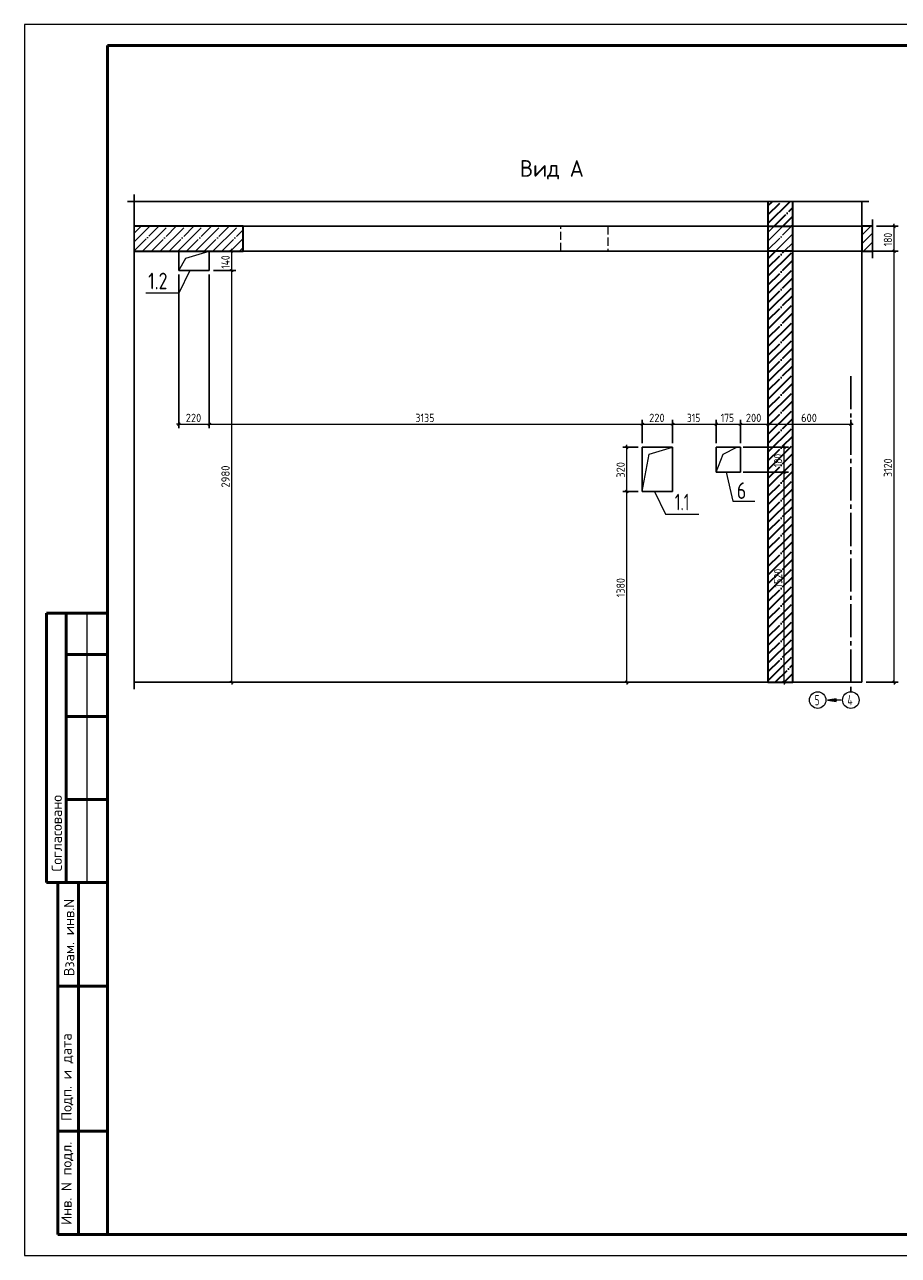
# Model space of a CAD drawing. Header units: millimetres. Extents: x -49773 to 2322955, y -3321 to 58485.
# Tile 195 of 256: x 832490 to 853577, y -1580 to 28120. Entities that reach past the tile are written whole.
import ezdxf

# ---------------------------------------------------------------- set-up
doc = ezdxf.new("R2010")
doc.units = ezdxf.units.MM
for name, pattern in [('______11', [500, 400, -50, 0, -50]), ('______2', [270, 200, -70]), ('______5', [1100, 800, -100, 100, -100])]:
    doc.linetypes.add(name, pattern=pattern)
for name, color, linetype, lineweight in [('Standard', 7, 'Continuous', 25), ('Перекрытие_ общее', 7, 'Continuous', 35), ('Размерная линия_ общее', 7, 'Continuous', 13), ('Стена_ общее', 7, 'Continuous', 35)]:
    doc.layers.add(name, color=color, linetype=linetype, lineweight=lineweight)
doc.layers.add('Осевая линия_ общее', color=7, linetype='______5', lineweight=13, true_color=0xa0a0a0)
doc.styles.add('ISOCPEUR', font='txt')

msp = doc.modelspace()

# ---------------------------------------------------------------- hatches: boundary and pattern name
at = {"layer": 'Осевая линия_ общее', "linetype": 'Continuous', "lineweight": 13, "transparency": 33554687}
msp.add_hatch(color=7, dxfattribs=at).paths.add_polyline_path([(852072.8, 11849.5), (851862.8, 11819.5), (852072.8, 11789.5)])

# ---------------------------------------------------------------- linework, layer by layer
at = {"layer": 'Standard', "color": 7, "linetype": 'Continuous', "lineweight": 25, "transparency": 33554687}
for p, q in [((834970.7, 23852.9), (850596.1, 23852.9)), ((835137.4, 23086.2), (835137.4, 24019.5)), ((851196.1, 23852.9), (850262.8, 23852.9)), ((850862.8, 23852.9), (852862.8, 23852.9)), ((835137.4, 22486.2), (835137.4, 23419.5)), ((852952.4, 22486.2), (852952.4, 23419.5)), ((835137.4, 12086.2), (835137.4, 22819.5))]:
    msp.add_line(p, q, dxfattribs=at)
at = {"layer": 'Standard', "color": 253, "linetype": '______11', "lineweight": 35, "true_color": 0xababab, "transparency": 33554687}
for p, q in [((850429.4, 23530.8), (850751.5, 23852.9)), ((850575.8, 23252.9), (851029.4, 23706.5)), ((851000, 23252.9), (851029.4, 23282.3)), ((850429.4, 22258), (850824.3, 22652.9)), ((850429.4, 21833.7), (851029.4, 22433.7)), ((850429.4, 21409.5), (851029.4, 22009.5)), ((850429.4, 20985.2), (851029.4, 21585.2)), ((850429.4, 20560.9), (851029.4, 21161)), ((850429.4, 20136.7), (851029.4, 20736.7)), ((850429.4, 19712.4), (851029.4, 20312.4)), ((850429.4, 19288.2), (851029.4, 19888.2)), ((850429.4, 18863.9), (851029.4, 19463.9)), ((850429.4, 18439.6), (851029.4, 19039.6)), ((850429.4, 18015.4), (851029.4, 18615.4)), ((850429.4, 17591.1), (851029.4, 18191.1)), ((850429.4, 17166.8), (851029.4, 17766.8)), ((850429.4, 16742.6), (851029.4, 17342.6)), ((850429.4, 16318.3), (851029.4, 16918.3)), ((850429.4, 15894), (851029.4, 16494)), ((850429.4, 15469.8), (851029.4, 16069.8)), ((850429.4, 15045.5), (851029.4, 15645.5)), ((850429.4, 14621.3), (851029.4, 15221.2)), ((850429.4, 14197), (851029.4, 14797)), ((850429.4, 13772.7), (851029.4, 14372.7)), ((850429.4, 13348.5), (851029.4, 13948.5)), ((850429.4, 12924.2), (851029.4, 13524.2)), ((850429.4, 12499.9), (851029.4, 13099.9)), ((850606.6, 12252.9), (851029.4, 12675.7))]:
    msp.add_line(p, q, dxfattribs=at)
at = {"layer": 'Standard', "color": 253, "linetype": '______5', "lineweight": 35, "true_color": 0xababab, "transparency": 33554687}
for p, q in [((850429.4, 23318.7), (850963.6, 23852.9)), ((850429.4, 23742.9), (850539.4, 23852.9)), ((850787.9, 23252.9), (851029.4, 23494.4)), ((850429.4, 22470.1), (850612.2, 22652.9)), ((850429.4, 22045.9), (851029.4, 22645.9)), ((850429.4, 21621.6), (851029.4, 22221.6)), ((850429.4, 21197.3), (851029.4, 21797.3)), ((850429.4, 20773.1), (851029.4, 21373.1)), ((850429.4, 20348.8), (851029.4, 20948.8)), ((850429.4, 19924.6), (851029.4, 20524.6)), ((850429.4, 19500.3), (851029.4, 20100.3)), ((850429.4, 19076), (851029.4, 19676)), ((850429.4, 18651.8), (851029.4, 19251.8)), ((850429.4, 18227.5), (851029.4, 18827.5)), ((850429.4, 17803.2), (851029.4, 18403.2)), ((850429.4, 17379), (851029.4, 17979)), ((850429.4, 16954.7), (851029.4, 17554.7)), ((850429.4, 16530.5), (851029.4, 17130.4)), ((850429.4, 16106.2), (851029.4, 16706.2)), ((850429.4, 15681.9), (851029.4, 16281.9)), ((850429.4, 15257.7), (851029.4, 15857.7)), ((850429.4, 14833.4), (851029.4, 15433.4)), ((850429.4, 14409.1), (851029.4, 15009.1)), ((850429.4, 13984.9), (851029.4, 14584.9)), ((850429.4, 13560.6), (851029.4, 14160.6)), ((850429.4, 13136.3), (851029.4, 13736.3)), ((850429.4, 12712.1), (851029.4, 13312.1)), ((850429.4, 12287.8), (851029.4, 12887.8)), ((850818.8, 12252.9), (851029.4, 12463.5))]:
    msp.add_line(p, q, dxfattribs=at)
at = {"layer": 'Standard', "color": 7, "linetype": 'Continuous', "lineweight": 35, "transparency": 33554687}
for p, q in [((850429.4, 23852.9), (850429.4, 23252.9)), ((851029.4, 23252.9), (851029.4, 23852.9)), ((837762.8, 23252.9), (835137.4, 23252.9)), ((837762.8, 22652.9), (837762.8, 23252.9)), ((850429.4, 23252.9), (850429.4, 22652.9)), ((851029.4, 22652.9), (851029.4, 23252.9)), ((852696.1, 23252.9), (852696.1, 22652.9)), ((852952.4, 23252.9), (852696.1, 23252.9)), ((835137.4, 22652.9), (837762.8, 22652.9)), ((850429.4, 22652.9), (850429.4, 12252.9)), ((851029.4, 12252.9), (851029.4, 22652.9)), ((852696.1, 22652.9), (852952.4, 22652.9)), ((850429.4, 12252.9), (851029.4, 12252.9))]:
    msp.add_line(p, q, dxfattribs=at)
at = {"layer": 'Standard', "color": 253, "linetype": '______11', "lineweight": 13, "true_color": 0xababab, "transparency": 33554687}
for p, q in [((835137.4, 23088), (835302.3, 23252.9)), ((835137.4, 22663.7), (835726.5, 23252.9)), ((835550.8, 22652.9), (836150.8, 23252.9)), ((835975.1, 22652.9), (836575.1, 23252.9)), ((836399.3, 22652.9), (836999.3, 23252.9)), ((836823.6, 22652.9), (837423.6, 23252.9)), ((837247.8, 22652.9), (837762.8, 23167.8)), ((850429.4, 23106.5), (850575.8, 23252.9)), ((850429.4, 22682.3), (851000, 23252.9)), ((852696.1, 23251.9), (852697.1, 23252.9)), ((852696.1, 22827.6), (852952.4, 23083.9)), ((837672.1, 22652.9), (837762.8, 22743.5)), ((850824.3, 22652.9), (851029.4, 22858)), ((852945.6, 22652.9), (852952.4, 22659.6))]:
    msp.add_line(p, q, dxfattribs=at)
at = {"layer": 'Standard', "color": 253, "linetype": '______5', "lineweight": 13, "true_color": 0xababab, "transparency": 33554687}
for p, q in [((835137.4, 22875.9), (835514.4, 23252.9)), ((835338.7, 22652.9), (835938.7, 23252.9)), ((835762.9, 22652.9), (836362.9, 23252.9)), ((836187.2, 22652.9), (836787.2, 23252.9)), ((836611.4, 22652.9), (837211.4, 23252.9)), ((837035.7, 22652.9), (837635.7, 23252.9)), ((850429.4, 22894.4), (850787.9, 23252.9)), ((852696.1, 23039.7), (852909.2, 23252.9)), ((837460, 22652.9), (837762.8, 22955.7)), ((850612.2, 22652.9), (851029.4, 23070.1)), ((852733.5, 22652.9), (852952.4, 22871.7))]:
    msp.add_line(p, q, dxfattribs=at)
at = {"layer": 'Standard', "color": 7, "linetype": 'Continuous', "lineweight": 50, "transparency": 33554687}
for p, q in [((834489.9, 13919.9), (833016.7, 13919.9)), ((833016.7, 13919.9), (833016.7, 7419.9)), ((833016.7, 13919.9), (833016.7, 7419.9)), ((833489.9, 13919.9), (833489.9, 7419.9)), ((834489.9, 12919.9), (833489.9, 12919.9)), ((834489.9, 11419.9), (833489.9, 11419.9)), ((834489.9, 9419.9), (833489.9, 9419.9)), ((832489.9, 7419.9), (832496.1, 7419.9)), ((833016.7, 7419.9), (834489.9, 7419.9)), ((833289.9, -1080.1), (833289.9, 7419.9)), ((833289.9, -1080.1), (833289.9, 7419.9)), ((833789.9, -1080.1), (833789.9, 7419.9)), ((833289.9, 4919.9), (834489.9, 4919.9)), ((833289.9, 1419.9), (834489.9, 1419.9)), ((834489.9, -1080.1), (833289.9, -1080.1))]:
    msp.add_line(p, q, dxfattribs=at)
at = {"layer": 'Standard', "color": 7, "linetype": 'Continuous', "lineweight": 13, "transparency": 33554687}
msp.add_line((833989.9, 13919.9), (833989.9, 7419.9), dxfattribs=at)
msp.add_lwpolyline([(832489.9, -1580.1), (874489.9, -1580.1), (874489.9, 28119.9), (832489.9, 28119.9), (832489.9, -1580.1)], close=True, dxfattribs=at)
at = {"layer": 'Standard', "color": 7, "linetype": 'Continuous', "lineweight": 50, "transparency": 33554687}
msp.add_lwpolyline([(834489.9, 27619.9), (873989.9, 27619.9), (873989.9, -1080.1), (834489.9, -1080.1), (834489.9, 27619.9)], close=True, dxfattribs=at)
at = {"layer": 'Осевая линия_ общее', "color": 253, "linetype": '______5', "lineweight": -3, "true_color": 0xa0a0a0, "transparency": 33554687}
msp.add_line((852429.4, 19637.9), (852429.4, 12019.5), dxfattribs=at)
at = {"layer": 'Осевая линия_ общее', "color": 7, "linetype": 'Continuous', "lineweight": 13, "transparency": 33554687}
for p, q in [((852072.8, 11849.5), (851862.8, 11819.5)), ((852196.1, 11819.5), (851862.8, 11819.5)), ((851862.8, 11819.5), (851862.8, 11819.5)), ((851862.8, 11819.5), (851862.8, 11819.5)), ((851862.8, 11819.5), (851862.8, 11819.5)), ((851862.8, 11819.5), (852072.8, 11789.5)), ((852072.8, 11789.5), (852072.8, 11849.5)), ((852072.8, 11819.5), (852087.8, 11819.5))]:
    msp.add_line(p, q, dxfattribs=at)
for points in [[(836212.7, 22186.2), (836377.7, 22487.9), (836946.1, 22652.9)], [(836479.1, 22186.2), (836215.1, 21641.8), (835415.1, 21641.8)], [(847396.1, 16852.9), (847561.1, 17754.5), (848129.4, 17919.5)], [(849179.4, 17319.5), (849344.4, 17754.5), (849679.4, 17919.5)], [(849419.3, 17319.5), (849580.5, 16616.2), (850113.9, 16616.2)], [(847693.6, 16852.9), (847957.6, 16308.5), (848757.6, 16308.5)]]:
    msp.add_lwpolyline(points, dxfattribs=at)
for centre in [(851629.4, 11819.5), (852429.4, 11819.5)]:
    msp.add_circle(centre, 200, dxfattribs=at)
at = {"layer": 'Перекрытие_ общее', "color": 7, "linetype": 'Continuous', "lineweight": 25, "transparency": 33554687}
for p, q in [((850429.4, 23252.9), (837762.8, 23252.9)), ((852696.1, 23252.9), (851029.4, 23252.9)), ((837762.8, 22652.9), (850429.4, 22652.9)), ((851029.4, 22652.9), (852696.1, 22652.9))]:
    msp.add_line(p, q, dxfattribs=at)
at = {"layer": 'Перекрытие_ общее', "color": 253, "linetype": '______2', "lineweight": 18, "true_color": 0xababab, "transparency": 33554687}
for p, q in [((845429.4, 22652.9), (845429.4, 23252.9)), ((846562.8, 23252.9), (846562.8, 22652.9))]:
    msp.add_line(p, q, dxfattribs=at)
at = {"layer": 'Перекрытие_ общее', "color": 7, "linetype": 'Continuous', "lineweight": 13, "transparency": 33554687}
for p, q in [((851029.4, 23252.9), (850429.4, 23252.9)), ((850429.4, 22652.9), (851029.4, 22652.9))]:
    msp.add_line(p, q, dxfattribs=at)
at = {"layer": 'Размерная линия_ общее', "color": 253, "linetype": 'Continuous', "lineweight": -3, "true_color": 0xa0a0a0, "transparency": 33554687}
for p, q in [((853474.8, 23252.9), (853052.4, 23252.9)), ((853474.8, 23252.9), (853374.8, 23252.9)), ((853474.8, 23252.9), (853574.8, 23252.9)), ((837488, 22652.9), (837046.1, 22652.9)), ((837488, 22652.9), (837388, 22652.9)), ((837488, 22652.9), (837588, 22652.9)), ((853474.8, 22652.9), (853374.8, 22652.9)), ((853474.8, 22652.9), (853574.8, 22652.9)), ((836212.7, 18479.9), (836212.7, 22086.2)), ((837488, 22186.2), (837388, 22186.2)), ((837488, 22186.2), (837588, 22186.2)), ((836212.7, 18479.9), (836212.7, 18579.9)), ((836212.7, 18479.9), (836212.7, 18379.9)), ((836946.1, 18479.9), (836946.1, 18579.9)), ((836946.1, 18479.9), (836946.1, 18379.9)), ((847396.1, 18479.9), (847396.1, 18579.9)), ((847396.1, 18479.9), (847396.1, 18379.9)), ((847396.1, 18479.9), (847396.1, 18019.5)), ((848129.4, 18479.9), (848129.4, 18579.9)), ((848129.4, 18479.9), (848129.4, 18379.9)), ((848129.4, 18479.9), (848129.4, 18019.5)), ((849179.4, 18479.9), (849179.4, 18579.9)), ((849179.4, 18479.9), (849179.4, 18379.9)), ((849179.4, 18479.9), (849179.4, 18019.5)), ((849762.8, 18479.9), (849762.8, 18579.9)), ((849762.8, 18479.9), (849762.8, 18379.9)), ((849762.8, 18479.9), (849762.8, 18019.5)), ((850429.4, 18479.9), (850429.4, 18579.9)), ((850429.4, 18479.9), (850429.4, 18379.9)), ((850429.4, 18479.9), (850429.4, 18479.9)), ((852429.4, 18479.9), (852429.4, 18579.9)), ((852429.4, 18479.9), (852429.4, 18379.9)), ((852429.4, 18479.9), (852429.4, 18479.9)), ((847024.3, 17919.5), (846924.3, 17919.5)), ((847024.3, 17919.5), (847124.3, 17919.5)), ((847024.3, 17919.5), (847296.1, 17919.5)), ((850823.4, 17919.5), (849829.4, 17919.5)), ((850823.4, 17919.5), (850723.4, 17919.5)), ((850823.4, 17919.5), (850923.4, 17919.5)), ((850823.4, 17319.5), (850723.4, 17319.5)), ((850823.4, 17319.5), (850923.4, 17319.5)), ((847024.3, 16852.9), (846924.3, 16852.9)), ((847024.3, 16852.9), (847124.3, 16852.9)), ((847024.3, 16852.9), (847296.1, 16852.9)), ((837488, 12252.9), (837388, 12252.9)), ((837488, 12252.9), (837588, 12252.9)), ((837488, 12252.9), (837488, 12252.9)), ((847024.3, 12252.9), (846924.3, 12252.9)), ((847024.3, 12252.9), (847124.3, 12252.9)), ((847024.3, 12252.9), (847024.3, 12252.9)), ((850823.4, 12252.9), (850723.4, 12252.9)), ((850823.4, 12252.9), (850756.4, 12252.9)), ((850823.4, 12252.9), (850923.4, 12252.9)), ((853474.8, 12252.9), (852796.1, 12252.9)), ((853474.8, 12252.9), (853374.8, 12252.9)), ((853474.8, 12252.9), (853574.8, 12252.9))]:
    msp.add_line(p, q, dxfattribs=at)
at = {"layer": 'Размерная линия_ общее', "color": 7, "linetype": 'Continuous', "lineweight": 25, "transparency": 33554687}
for p, q in [((853504.8, 23222.9), (853444.8, 23282.9)), ((837518, 22622.9), (837458, 22682.9)), ((853504.8, 22622.9), (853444.8, 22682.9)), ((837518, 22156.2), (837458, 22216.2)), ((836182.8, 18449.9), (836242.8, 18509.9)), ((836916.1, 18449.9), (836976.1, 18509.9)), ((847366.1, 18449.9), (847426.1, 18509.9)), ((848099.4, 18449.9), (848159.4, 18509.9)), ((849149.4, 18449.9), (849209.4, 18509.9)), ((849732.8, 18449.9), (849792.8, 18509.9)), ((850399.4, 18449.9), (850459.4, 18509.9)), ((852399.4, 18449.9), (852459.4, 18509.9)), ((847054.3, 17889.5), (846994.3, 17949.5)), ((850853.4, 17889.5), (850793.4, 17949.5)), ((850853.4, 17289.5), (850793.4, 17349.5)), ((847054.3, 16822.9), (846994.3, 16882.9)), ((837518, 12222.9), (837458, 12282.9)), ((847054.3, 12222.9), (846994.3, 12282.9)), ((850853.4, 12222.9), (850793.4, 12282.9)), ((853504.8, 12222.9), (853444.8, 12282.9))]:
    msp.add_line(p, q, dxfattribs=at)
at = {"layer": 'Размерная линия_ общее', "color": 7, "linetype": 'Continuous', "lineweight": 13, "transparency": 33554687}
for p, q in [((853474.8, 23252.9), (853474.8, 23312.9)), ((853474.8, 22652.9), (853474.8, 23252.9)), ((837488, 22652.9), (837488, 22712.9)), ((837488, 22186.2), (837488, 22652.9)), ((836212.7, 18479.9), (836152.8, 18479.9)), ((836212.7, 18479.9), (836946.1, 18479.9)), ((836946.1, 18479.9), (847396.1, 18479.9)), ((847396.1, 18479.9), (848129.4, 18479.9)), ((848129.4, 18479.9), (849179.4, 18479.9)), ((849179.4, 18479.9), (849762.8, 18479.9)), ((849762.8, 18479.9), (850429.4, 18479.9)), ((850429.4, 18479.9), (852429.4, 18479.9)), ((852429.4, 18479.9), (852489.4, 18479.9)), ((847024.3, 17919.5), (847024.3, 17979.5)), ((847024.3, 16852.9), (847024.3, 17919.5)), ((850823.4, 17919.5), (850823.4, 17979.5)), ((850823.4, 17319.5), (850823.4, 17919.5)), ((837488, 12252.9), (837488, 12192.9)), ((847024.3, 12252.9), (847024.3, 12192.9)), ((850823.4, 12252.9), (850823.4, 12192.9)), ((853474.8, 12252.9), (853474.8, 12192.9))]:
    msp.add_line(p, q, dxfattribs=at)
at = {"layer": 'Размерная линия_ общее', "color": 253, "linetype": 'Continuous', "lineweight": -3, "true_color": 0xa0a0a0, "transparency": 33554687}
for points in [[(853474.8, 22652.9), (853454.8, 22652.9), (853454.8, 22652.9), (852796.1, 22652.9)], [(836946.1, 18479.9), (836946.1, 18499.9), (836946.1, 18499.9), (836946.1, 18499.9), (836946.1, 18499.9), (836946.1, 18499.9), (836946.1, 18499.9), (836946.1, 18499.9), (836946.1, 18499.9), (836946.1, 18499.9), (836946.1, 18499.9), (836946.1, 18499.9), (836946.1, 18499.9), (836946.1, 18689.5), (836946.1, 18689.5), (836946.1, 22086.2)], [(837488, 22186.2), (837468, 22186.2), (837468, 22186.2), (837046.1, 22186.2)], [(850823.4, 17319.5), (850803.4, 17319.5), (850803.4, 17319.5), (849829.4, 17319.5)]]:
    msp.add_lwpolyline(points, dxfattribs=at)
at = {"layer": 'Размерная линия_ общее', "color": 7, "linetype": 'Continuous', "lineweight": 13, "transparency": 33554687}
for points in [[(853474.8, 12252.9), (853474.8, 17190.8), (853474.8, 17190.8), (853474.8, 22652.9)], [(837488, 12252.9), (837488, 16866.3), (837488, 16866.3), (837488, 22186.2)], [(850823.4, 12252.9), (850823.4, 14504), (850823.4, 14504), (850823.4, 17319.5)], [(847024.3, 12252.9), (847024.3, 14246), (847024.3, 14246), (847024.3, 16852.9)]]:
    msp.add_lwpolyline(points, dxfattribs=at)
at = {"layer": 'Стена_ общее', "color": 7, "linetype": 'Continuous', "lineweight": 25, "transparency": 33554687}
for p, q in [((852696.1, 23252.9), (852696.1, 23852.9)), ((837762.8, 23252.9), (850429.4, 23252.9)), ((851029.4, 23252.9), (852696.1, 23252.9)), ((836212.7, 22186.2), (836212.7, 22652.9)), ((836946.1, 22652.9), (836946.1, 22186.2)), ((850429.4, 22652.9), (837762.8, 22652.9)), ((852696.1, 22652.9), (851029.4, 22652.9)), ((852696.1, 22652.9), (852696.1, 12252.9)), ((836946.1, 22186.2), (836212.7, 22186.2)), ((847396.1, 16852.9), (847396.1, 17919.5)), ((847396.1, 17919.5), (848129.4, 17919.5)), ((848129.4, 17919.5), (848129.4, 16852.9)), ((849179.4, 17319.5), (849179.4, 17919.5)), ((849179.4, 17919.5), (849762.8, 17919.5)), ((849762.8, 17919.5), (849762.8, 17319.5)), ((849762.8, 17319.5), (849179.4, 17319.5)), ((848129.4, 16852.9), (847396.1, 16852.9)), ((850429.4, 12252.9), (835137.4, 12252.9)), ((852696.1, 12252.9), (851029.4, 12252.9))]:
    msp.add_line(p, q, dxfattribs=at)
at = {"layer": 'Стена_ общее', "color": 7, "linetype": 'Continuous', "lineweight": 35, "transparency": 33554687}
for p, q in [((850429.4, 23252.9), (851029.4, 23252.9)), ((851029.4, 22652.9), (850429.4, 22652.9))]:
    msp.add_line(p, q, dxfattribs=at)

# ---------------------------------------------------------------- texts
at = {"layer": 'Standard', "color": 7, "linetype": 'Continuous', "lineweight": 35, "transparency": 33554687, "char_height": 400, "attachment_point": 7, "style": 'ISOCPEUR'}
for s, insert, width in [('\\W0.95;Вид А', (844440.4, 24385.5), 1669.067), ('\\W0.79;1.2', (835471.5, 21733.2), 757.424), ('\\W0.78;6', (849679.3, 16673.4), 435.212), ('\\W0.68;1.1', (848181.2, 16399.8), 656.651)]:
    msp.add_mtext(s, dxfattribs=dict(at, insert=insert, width=width))
at = {"layer": 'Standard', "color": 7, "linetype": 'Continuous', "lineweight": 25, "transparency": 33554687, "char_height": 250, "attachment_point": 7, "style": 'ISOCPEUR'}
for s, insert, width in [('\\W0.62;5', (851559.4, 11694.5), 217.611), ('\\W0.64;4', (852349.4, 11694.5), 239.886)]:
    msp.add_mtext(s, dxfattribs=dict(at, insert=insert, width=width))
at = {"layer": 'Standard', "color": 7, "linetype": 'Continuous', "lineweight": 50, "transparency": 33554687, "char_height": 250, "attachment_point": 7, "rotation": 90, "style": 'ISOCPEUR'}
for s, insert, width in [('\\A1;{\\fISOCPEUR|i0|b0;\\H250.000000;\\W1.000000;\\C7;Согласовано}\\P', (833389.9, 7681.3), 2071.875), ('\\A1;{\\fISOCPEUR|i0|b0;\\H250.000000;\\W1.000000;\\C7;Взам. инв.N}\\P', (833687.9, 5155.7), 1909.099), ('\\A1;{\\fISOCPEUR|i0|b0;\\H250.000000;\\W1.000000;\\C7;Подп. и дата}\\P', (833664.2, 1662), 2197.059), ('\\A1;{\\fISOCPEUR|i0|b0;\\H250.000000;\\W1.000000;\\C7;Инв. N подл.}\\P', (833664.2, -846.1), 2021.795)]:
    msp.add_mtext(s, dxfattribs=dict(at, insert=insert, width=width))
at = {"layer": 'Размерная линия_ общее', "color": 7, "linetype": 'Continuous', "lineweight": 18, "transparency": 33554687, "char_height": 200, "attachment_point": 7, "rotation": 90, "style": 'ISOCPEUR'}
for s, insert, width in [('\\W0.83;180', (853424.8, 22772.9), 462.347), ('\\W0.83;140', (837438, 22229.5), 483.105), ('\\W0.91;320', (846974.3, 17186.2), 510.897), ('\\W0.83;180', (850773.4, 17439.5), 462.347), ('\\W0.87;3120', (853424.8, 17202.9), 606.276), ('\\W0.93;2980', (837438, 16949.5), 652.818), ('\\W0.87;1520', (850773.4, 14536.2), 606.276), ('\\W0.87;1380', (846974.3, 14302.9), 606.276)]:
    msp.add_mtext(s, dxfattribs=dict(at, insert=insert, width=width))
at = {"layer": 'Размерная линия_ общее', "color": 7, "linetype": 'Continuous', "lineweight": 18, "transparency": 33554687, "char_height": 200, "attachment_point": 7, "style": 'ISOCPEUR'}
for s, insert, width in [('\\W0.91;220', (836379.4, 18529.9), 510.905), ('\\W0.87;3135', (841921.1, 18529.9), 606.276), ('\\W0.91;220', (847562.8, 18529.9), 510.897), ('\\W0.83;315', (848474.4, 18529.9), 462.347), ('\\W0.83;175', (849291.1, 18529.9), 462.34), ('\\W0.91;200', (849896.1, 18529.9), 510.89), ('\\W0.91;600', (851229.4, 18529.9), 510.897)]:
    msp.add_mtext(s, dxfattribs=dict(at, insert=insert, width=width))

doc.saveas('drawing.dxf')
